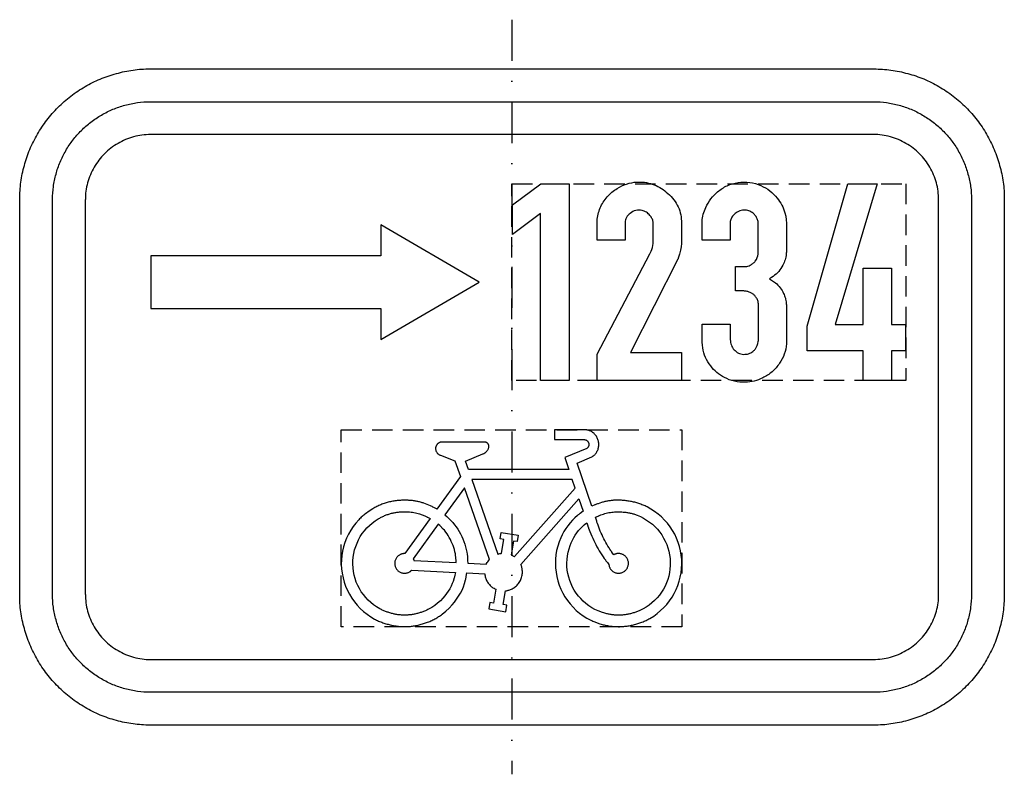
# Model space of a CAD drawing. Header units: millimetres. Extents: x -334 to 456, y -813 to 175.
# Tile 2 of 4: x -149 to 151, y -454 to -224. Entities that reach past the tile are written whole.
import ezdxf

# ---------------------------------------------------------------- set-up
doc = ezdxf.new("R2010")
doc.units = ezdxf.units.MM
doc.header["$LTSCALE"] = 5
doc.linetypes.add('ČERCHOVANÁX2', pattern=[2, 1, -0.5, 0, -0.5])
doc.linetypes.add('ČÁRKOVANÁX2', pattern=[1.5, 1, -0.5])
doc.layers.add('Značka', color=7, linetype='Continuous')

msp = doc.modelspace()

# ---------------------------------------------------------------- linework, layer by layer
at = {"layer": 'Značka', "color": 6, "linetype": 'ČERCHOVANÁX2', "lineweight": 25, "ltscale": 2.5}
msp.add_line((0.71, -223.97), (0.71, -453.97), dxfattribs=at)
at = {"layer": 'Značka', "color": 5}
for points in [[(-109.29, -438.97), (-109.44, -438.97), (-109.6, -438.97, -0.03218), (-114.76, -438.6, -0.035443), (-119.84, -437.55, -0.036267), (-124.75, -435.89, -0.034424), (-129.38, -433.56, -0.033723), (-133.69, -430.68, -0.034083), (-137.57, -427.25, -0.034209), (-141, -423.37, -0.034227), (-143.87, -419.06, -0.034042), (-146.19, -414.43, -0.033411), (-147.87, -409.52, -0.034123), (-148.94, -404.44, -0.036741), (-149.28, -399.28), (-149.29, -399.12), (-149.29, -398.97), (-149.29, -278.97), (-149.29, -278.81), (-149.28, -278.65, -0.032174), (-148.92, -273.49, -0.035442), (-147.87, -268.41, -0.036265), (-146.21, -263.5, -0.034417), (-143.87, -258.88, -0.033722), (-141, -254.57, -0.034088), (-137.57, -250.68, -0.034208), (-133.69, -247.25, -0.034233), (-129.38, -244.38, -0.034048), (-124.75, -242.06, -0.033416), (-119.84, -240.39, -0.034129), (-114.76, -239.31, -0.036747), (-109.6, -238.97), (-109.44, -238.97), (-109.29, -238.97), (110.71, -238.97), (110.87, -238.97), (111.03, -238.97, -0.032179), (116.19, -239.33, -0.035443), (121.27, -240.39, -0.03627), (126.18, -242.04, -0.034417), (130.81, -244.38, -0.033721), (135.12, -247.25, -0.03408), (139, -250.68, -0.034215), (142.43, -254.56, -0.034224), (145.3, -258.88, -0.034046), (147.62, -263.51, -0.033405), (149.3, -268.41, -0.034129), (150.37, -273.49, -0.036741), (150.71, -278.65), (150.71, -278.81), (150.71, -278.97), (150.71, -398.97), (150.71, -399.12), (150.71, -399.28, -0.032179), (150.35, -404.45, -0.035442), (149.3, -409.52, -0.03626), (147.64, -414.43, -0.034413), (145.3, -419.06, -0.033721), (142.43, -423.37, -0.034079), (139, -427.25, -0.03421), (135.12, -430.68, -0.034233), (130.81, -433.56, -0.034047), (126.17, -435.87, -0.033414), (121.27, -437.55, -0.034126), (116.19, -438.62, -0.036745), (111.03, -438.97), (110.87, -438.97), (110.71, -438.97), (-109.29, -438.97)], [(-109.29, -428.97), (-109.4, -428.97), (-109.52, -428.97, -0.03218), (-113.39, -428.7, -0.035443), (-117.2, -427.9, -0.036267), (-120.88, -426.66, -0.034426), (-124.35, -424.91, -0.033723), (-127.59, -422.75, -0.034082), (-130.5, -420.18, -0.034204), (-133.07, -417.27, -0.034223), (-135.23, -414.04, -0.034048), (-136.97, -410.56, -0.033416), (-138.22, -406.88, -0.034129), (-139.03, -403.07, -0.036741), (-139.28, -399.2), (-139.29, -399.09), (-139.29, -398.97), (-139.29, -278.97), (-139.29, -278.85), (-139.28, -278.73, -0.032179), (-139.01, -274.86, -0.03545), (-138.22, -271.05, -0.036265), (-136.98, -267.37, -0.034416), (-135.23, -263.9, -0.033726), (-133.07, -260.67, -0.034084), (-130.5, -257.75, -0.034206), (-127.59, -255.18, -0.034232), (-124.35, -253.03, -0.034049), (-120.88, -251.29, -0.033414), (-117.2, -250.03, -0.034126), (-113.39, -249.23, -0.036749), (-109.52, -248.97), (-109.4, -248.97), (-109.29, -248.97), (110.71, -248.97), (110.83, -248.97), (110.95, -248.97, -0.03218), (114.82, -249.24, -0.035444), (118.63, -250.03, -0.036268), (122.31, -251.28, -0.03441), (125.78, -253.03, -0.03371), (129.02, -255.18, -0.034082), (131.93, -257.75, -0.034212), (134.5, -260.67, -0.034232), (136.66, -263.9, -0.034029), (138.39, -267.37, -0.033416), (139.65, -271.05, -0.034113), (140.46, -274.86, -0.036749), (140.71, -278.73), (140.71, -278.85), (140.71, -278.97), (140.71, -398.97), (140.71, -399.09), (140.71, -399.2, -0.032179), (140.44, -403.08, -0.035457), (139.65, -406.88, -0.036267), (138.41, -410.57, -0.034424), (136.66, -414.04, -0.033731), (134.5, -417.27, -0.034079), (131.93, -420.18, -0.034202), (129.02, -422.76, -0.034214), (125.78, -424.91, -0.034038), (122.31, -426.65, -0.033412), (118.63, -427.9, -0.034125), (114.82, -428.71, -0.036744), (110.95, -428.97), (110.83, -428.97), (110.71, -428.97), (-109.29, -428.97)], [(-109.29, -418.97), (110.71, -418.97), (110.79, -418.97), (110.87, -418.97, 0.032178), (113.45, -418.79, 0.035444), (115.99, -418.26, 0.036267), (118.45, -417.43, 0.034422), (120.76, -416.26, 0.033731), (122.92, -414.82, 0.034071), (124.86, -413.11, 0.034205), (126.57, -411.17, 0.034223), (128.01, -409.01, 0.034048), (129.17, -406.7, 0.033416), (130.01, -404.24, 0.034152), (130.54, -401.71, 0.036741), (130.71, -399.12), (130.71, -399.05), (130.71, -398.97), (130.71, -278.97), (130.71, -278.89), (130.71, -278.81, 0.032179), (130.53, -276.23, 0.035441), (130.01, -273.69, 0.036259), (129.18, -271.24, 0.034427), (128.01, -268.92, 0.033732), (126.57, -266.77, 0.034077), (124.86, -264.83, 0.034187), (122.92, -263.11, 0.03423), (120.76, -261.67, 0.03405), (118.44, -260.51, 0.03342), (115.99, -259.68, 0.034122), (113.45, -259.14, 0.036743), (110.87, -258.97), (110.79, -258.97), (110.71, -258.97), (-109.29, -258.97), (-109.36, -258.97), (-109.44, -258.97, 0.032174), (-112.03, -259.15, 0.035443), (-114.56, -259.68, 0.036265), (-117.02, -260.51, 0.034414), (-119.33, -261.67, 0.033719), (-121.49, -263.11, 0.034082), (-123.43, -264.83, 0.034215), (-125.14, -266.77, 0.034226), (-126.58, -268.92, 0.03405), (-127.74, -271.24, 0.033405), (-128.58, -273.69, 0.034129), (-129.11, -276.23, 0.036741), (-129.28, -278.81), (-129.29, -278.89), (-129.29, -278.97), (-129.29, -398.97), (-129.29, -399.05), (-129.28, -399.12, 0.032179), (-129.1, -401.71, 0.035442), (-128.58, -404.24, 0.036259), (-127.75, -406.7, 0.034414), (-126.58, -409.01, 0.03372), (-125.14, -411.17, 0.034079), (-123.43, -413.11, 0.03421), (-121.49, -414.83, 0.034233), (-119.33, -416.26, 0.034047), (-117.02, -417.42, 0.033413), (-114.56, -418.26, 0.034126), (-112.02, -418.79, 0.036745), (-109.44, -418.97), (-109.36, -418.97), (-109.29, -418.97)], [(26.64, -333.96), (26.64, -325.93), (42.66, -295.38), (42.89, -294.97), (43.11, -294.54), (43.33, -293.97), (43.51, -293.38), (43.66, -292.8), (43.74, -292.22), (43.75, -291.99), (43.76, -291.76), (43.76, -286.14), (43.74, -285.88), (43.71, -285.61, 0.082022), (43.37, -284.56, 0.063955), (42.73, -283.62, 0.07767), (41.66, -282.67, 0.0904), (40.34, -282.13, 0.119809), (38.43, -282.12, 0.119985), (36.69, -282.99, 0.105445), (35.62, -284.25, 0.117476), (35.19, -285.79), (35.18, -286.01), (35.17, -286.22), (35.17, -291.21), (26.64, -291.21), (26.64, -285.79), (26.65, -285.51), (26.67, -285.24, -0.043396), (26.96, -283.26, -0.044621), (27.61, -281.35, -0.08392), (29.71, -277.98, -0.078541), (32.79, -275.43, -0.063908), (35.65, -274.06, -0.067318), (38.74, -273.47, -0.100457), (43.47, -274.08, -0.097013), (47.71, -276.5, -0.102905), (51.07, -280.49, -0.12667), (52.32, -285.35), (52.33, -285.63), (52.33, -285.9), (52.33, -291.81), (52.32, -292.02), (52.31, -292.23), (52.21, -293.23), (52.04, -294.22), (51.76, -295.46), (51.38, -296.66), (51.32, -296.82), (51.26, -296.99), (36.86, -325.4), (52.35, -325.4), (52.35, -333.96), (26.64, -333.96)], [(58.65, -316.79), (67.22, -316.79), (67.22, -321.51), (67.24, -321.75), (67.26, -321.99, 0.080674), (67.71, -323.54, 0.101198), (68.68, -324.84, 0.107965), (70.06, -325.72, 0.103878), (71.68, -325.96, 0.09569), (73.16, -325.65, 0.096983), (74.4, -324.82, 0.061053), (75.01, -324.1, 0.054168), (75.44, -323.26), (75.62, -322.69), (75.74, -322.09), (75.76, -321.98), (75.77, -321.86), (75.77, -310.67), (75.77, -310.5), (75.76, -310.34, 0.083282), (75.5, -309.32, 0.064297), (74.95, -308.41, 0.051434), (74.37, -307.77, 0.060617), (73.67, -307.28, 0.057818), (72.79, -306.92, 0.028563), (71.85, -306.71), (71.58, -306.67), (71.32, -306.62), (68.82, -306.62), (68.82, -299.19), (71.4, -299.19), (71.63, -299.19, 0.015846), (71.87, -299.19, 0.059837), (72.6, -299.07, 0.045219), (73.29, -298.79, 0.055594), (74.13, -298.28, 0.068568), (74.81, -297.58), (75.16, -297.05), (75.43, -296.47), (75.62, -295.97), (75.74, -295.44), (75.75, -295.31), (75.76, -295.17), (75.76, -286.42), (75.76, -286.18), (75.75, -285.94, 0.067334), (75.54, -284.93, 0.061935), (75.07, -284, 0.066993), (74.36, -283.13, 0.07113), (73.44, -282.49, 0.0816), (72.21, -282.07, 0.081642), (70.91, -282.06, 0.101152), (69.36, -282.59, 0.090894), (68.1, -283.67, 0.072218), (67.46, -284.64, 0.106465), (67.21, -285.72), (67.2, -285.88), (67.21, -286.05), (67.21, -291.12), (58.65, -291.12), (58.65, -285.87), (58.65, -285.66), (58.66, -285.46, -0.057621), (58.99, -283.27, -0.046031), (59.77, -281.18, -0.056914), (61.29, -278.59, -0.060269), (63.37, -276.44, -0.070656), (66.28, -274.57, -0.073429), (69.6, -273.6, -0.075933), (73.16, -273.55, -0.074313), (76.58, -274.55, -0.064195), (79.26, -276.13, -0.060409), (81.48, -278.32, -0.050634), (82.91, -280.45, -0.05646), (83.85, -282.8), (84.1, -283.87), (84.26, -284.95), (84.29, -285.29), (84.32, -285.63), (84.32, -294.84), (84.3, -295.14), (84.27, -295.44, -0.049557), (83.92, -297.15, -0.046728), (83.24, -298.76, -0.060331), (81.97, -300.68, -0.065411), (80.27, -302.21), (79.75, -302.57), (79.21, -302.91), (80.12, -303.52), (80.99, -304.17, -0.054719), (82.41, -305.66, -0.059788), (83.47, -307.42, -0.044637), (84, -308.83, -0.041898), (84.27, -310.3), (84.29, -310.57), (84.32, -310.84), (84.32, -322.19), (84.32, -322.5), (84.31, -322.81, -0.079423), (83.69, -325.88, -0.066598), (82.21, -328.69, -0.068502), (79.94, -331.29, -0.069562), (77.09, -333.16, -0.056315), (74.52, -334.12, -0.056427), (71.81, -334.49, -0.067283), (68.5, -334.17, -0.068352), (65.41, -333, -0.057374), (63.15, -331.49, -0.055528), (61.27, -329.51, -0.063146), (59.69, -326.89, -0.072884), (58.87, -323.97), (58.77, -323.14), (58.69, -322.3), (58.67, -322.14), (58.65, -321.98), (58.65, -316.79)], [(-20.92, -352.72), (-21.01, -352.74), (-21.1, -352.76), (-21.12, -352.77), (-21.14, -352.77), (-21.21, -352.79), (-21.28, -352.82), (-21.37, -352.85), (-21.46, -352.89), (-21.54, -352.94), (-21.63, -352.99), (-21.71, -353.04), (-21.78, -353.1), (-21.88, -353.17), (-21.97, -353.25), (-22.05, -353.33), (-22.13, -353.42), (-22.2, -353.52), (-22.27, -353.62), (-22.33, -353.72), (-22.38, -353.83), (-22.43, -353.93), (-22.48, -354.05), (-22.51, -354.16), (-22.54, -354.28), (-22.57, -354.39), (-22.58, -354.51), (-22.58, -354.63), (-22.58, -354.75), (-22.57, -354.91), (-22.54, -355.07), (-22.5, -355.23), (-22.45, -355.38), (-22.39, -355.53), (-22.31, -355.68), (-22.22, -355.82), (-22.12, -355.95), (-22.04, -356.06), (-21.96, -356.15), (-21.87, -356.25), (-21.77, -356.34), (-21.67, -356.42), (-21.56, -356.49), (-21.47, -356.55), (-21.38, -356.6), (-21.36, -356.61), (-21.33, -356.62), (-21.22, -356.67), (-21.1, -356.73), (-16.67, -358.41), (-15, -363.21), (-22.18, -373.15), (-22.23, -373.12), (-22.28, -373.09), (-22.47, -372.99), (-22.66, -372.89), (-22.9, -372.76), (-23.14, -372.63), (-23.38, -372.5), (-23.62, -372.38), (-23.87, -372.26), (-24.11, -372.14), (-25.11, -371.71), (-26.13, -371.34, 0.016373), (-27.17, -371.03, 0.015334), (-28.23, -370.78, 0.01569), (-29.31, -370.6, 0.017265), (-30.4, -370.48, 0.015823), (-31.49, -370.44, 0.011292), (-32.59, -370.45, 0.014081), (-33.95, -370.52, 0.019836), (-35.3, -370.69, 0.021516), (-36.64, -370.95, 0.01916), (-37.95, -371.33, 0.019075), (-39.23, -371.79, 0.021251), (-40.47, -372.36, 0.019744), (-41.67, -373.01), (-42.82, -373.75), (-43.93, -374.55, 0.019675), (-44.98, -375.41, 0.021206), (-45.96, -376.36), (-46.87, -377.38), (-47.7, -378.46), (-48.44, -379.6), (-49.1, -380.79), (-49.67, -382.03), (-50.18, -383.3), (-50.6, -384.59), (-50.93, -385.92), (-51.14, -387.26), (-51.27, -388.62), (-51.29, -389.99), (-51.2, -391.34), (-51.02, -392.7), (-50.77, -394.04), (-50.43, -395.36), (-49.99, -396.65), (-49.45, -397.9), (-48.83, -399.11), (-48.11, -400.27), (-47.31, -401.38), (-46.43, -402.42), (-45.51, -403.42), (-44.51, -404.35), (-43.45, -405.2), (-42.32, -405.97), (-41.14, -406.66, 0.020854), (-39.92, -407.25, 0.019554), (-38.65, -407.75, 0.015027), (-37.35, -408.16, 0.015032), (-36.03, -408.51, 0.019536), (-34.69, -408.76, 0.020837), (-33.33, -408.91, 0.019007), (-31.97, -408.95, 0.01901), (-30.6, -408.9, 0.020875), (-29.25, -408.74, 0.019606), (-27.91, -408.49, 0.015114), (-26.6, -408.14, 0.015117), (-25.3, -407.72, 0.019592), (-24.04, -407.21, 0.020833), (-22.82, -406.61, 0.0189), (-21.64, -405.91, 0.018871), (-20.52, -405.14), (-19.46, -404.28), (-18.47, -403.34), (-17.54, -402.34), (-16.83, -401.51), (-16.16, -400.63), (-15.55, -399.72), (-15.01, -398.77), (-14.52, -397.8), (-14.1, -396.8), (-13.75, -395.77), (-13.46, -394.73), (-13.39, -394.46), (-13.33, -394.2), (-13.28, -393.98), (-13.23, -393.77), (-13.22, -393.72), (-13.21, -393.66), (-13.01, -392.59), (-7.59, -392.87), (-7.55, -393.17), (-7.5, -393.46), (-7.49, -393.52), (-7.48, -393.58), (-7.42, -393.82), (-7.36, -394.05), (-7.26, -394.33), (-7.15, -394.61), (-7.02, -394.89), (-6.87, -395.16), (-6.71, -395.41), (-6.54, -395.66), (-6.36, -395.91), (-6.17, -396.15), (-5.97, -396.37), (-5.75, -396.58), (-5.52, -396.78), (-5.28, -396.96), (-5.08, -397.1), (-4.87, -397.22), (-4.82, -397.25), (-4.77, -397.28), (-4.5, -397.42), (-4.23, -397.56), (-4.91, -401.78), (-6.02, -401.6), (-6.34, -403.57), (-1.16, -404.41), (-0.84, -402.43), (-1.95, -402.25), (-1.27, -398.03), (-1, -398), (-0.74, -397.95), (-0.68, -397.94), (-0.63, -397.93), (-0.42, -397.88), (-0.21, -397.83), (0.05, -397.74), (0.3, -397.65), (0.55, -397.54), (0.79, -397.42), (1.03, -397.28), (1.26, -397.14), (1.54, -396.95), (1.81, -396.74), (2.07, -396.52), (2.31, -396.28), (2.54, -396.02), (2.74, -395.76), (2.93, -395.48), (3.11, -395.19), (3.27, -394.89), (3.42, -394.58), (3.54, -394.27), (3.65, -393.94), (3.74, -393.62), (3.8, -393.28), (3.84, -392.95), (3.87, -392.61), (3.88, -392.33), (3.88, -392.06), (3.86, -391.79), (3.83, -391.52), (3.79, -391.25), (3.73, -390.99), (3.67, -390.78), (3.61, -390.57), (3.59, -390.52), (3.57, -390.47), (3.47, -390.22), (3.37, -389.97), (21.07, -369.98), (22.36, -373.79), (21.5, -374.43), (21.46, -374.46), (21.42, -374.49), (21.25, -374.62), (21.08, -374.76), (20.87, -374.92), (20.66, -375.09), (19.86, -375.8), (19.11, -376.55), (18.4, -377.35), (17.73, -378.19), (17.11, -379.07), (16.55, -379.99), (16.05, -380.94), (15.6, -381.91), (15.08, -383.15), (14.66, -384.42), (14.32, -385.72), (14.09, -387.04), (13.95, -388.38), (13.92, -389.72), (13.99, -391.05), (14.14, -392.39), (14.36, -393.71), (14.67, -395.01), (15.08, -396.29), (15.58, -397.53), (16.17, -398.74), (16.85, -399.9), (17.61, -401), (18.44, -402.05), (19.33, -403.05), (20.28, -403.99), (21.3, -404.86), (22.39, -405.65), (23.52, -406.37), (24.71, -406.99, 0.01919), (25.93, -407.53), (27.2, -407.98, 0.014737), (28.48, -408.36, 0.019203), (29.79, -408.66, 0.020505), (31.11, -408.86, 0.018694), (32.45, -408.95, 0.018692), (33.79, -408.96, 0.020494), (35.13, -408.86, 0.019213), (36.45, -408.67, 0.014776), (37.76, -408.38, 0.01479), (39.06, -408.03, 0.019189), (40.32, -407.59, 0.02047), (41.55, -407.06, 0.018687), (42.74, -406.44), (43.88, -405.73), (44.96, -404.94), (45.99, -404.08), (46.95, -403.14), (47.86, -402.16), (48.7, -401.12), (49.47, -400.02), (50.14, -398.86), (50.74, -397.66), (51.24, -396.42), (51.65, -395.14), (51.98, -393.84), (52.23, -392.53), (52.4, -391.2), (52.47, -389.86), (52.43, -388.52), (52.3, -387.18), (52.07, -385.86), (51.75, -384.56), (51.33, -383.29), (50.85, -382.04), (50.29, -380.82), (49.64, -379.65), (48.9, -378.53), (48.09, -377.46), (47.2, -376.46), (46.23, -375.53), (45.21, -374.67), (44.14, -373.86), (43.02, -373.13), (41.85, -372.48, 0.018557), (40.63, -371.92, 0.018501), (39.38, -371.45, 0.020301), (38.09, -371.07, 0.018791), (36.78, -370.79, 0.013959), (35.45, -370.59, 0.011329), (34.38, -370.48, 0.015375), (33.31, -370.42, 0.016774), (32.23, -370.43, 0.015549), (31.15, -370.51, 0.015995), (30.09, -370.65, 0.018395), (29.05, -370.86, 0.017076), (28.02, -371.14), (27, -371.48), (26.75, -371.57), (26.5, -371.66), (26.3, -371.74), (26.1, -371.82), (26.05, -371.84), (26, -371.86), (25.02, -372.28), (20.53, -359.1), (25.06, -357.25), (25.24, -357.12), (25.42, -356.99), (25.45, -356.97), (25.49, -356.94), (25.63, -356.83), (25.76, -356.71), (25.91, -356.56), (26.06, -356.39), (26.21, -356.22), (26.34, -356.04), (26.46, -355.86), (26.57, -355.67), (26.71, -355.42), (26.82, -355.17), (26.92, -354.92), (27.01, -354.65), (27.07, -354.38), (27.12, -354.11), (27.15, -353.84), (27.16, -353.56), (27.17, -353.28), (27.15, -353.01), (27.12, -352.73), (27.07, -352.46), (27, -352.19), (26.91, -351.93), (26.81, -351.67), (26.69, -351.42), (26.56, -351.18), (26.42, -350.94), (26.26, -350.72), (26.09, -350.5), (25.9, -350.3), (25.7, -350.11), (25.49, -349.93), (25.27, -349.76), (25.09, -349.63), (24.9, -349.52), (24.7, -349.41), (24.5, -349.31), (24.3, -349.23), (24.09, -349.15), (23.88, -349.09), (23.67, -349.04), (23.61, -349.03), (23.56, -349.02), (23.51, -349.01), (23.47, -349.01), (23.46, -349), (23.45, -349), (23.23, -348.97), (13.71, -348.97), (13.71, -351.97), (22.81, -351.97), (22.88, -351.98), (22.95, -351.99), (22.97, -351.99), (22.98, -351.99), (23.04, -352), (23.09, -352.02), (23.16, -352.04), (23.23, -352.07), (23.29, -352.1), (23.36, -352.13), (23.42, -352.16), (23.48, -352.2), (23.55, -352.25), (23.62, -352.31), (23.69, -352.37), (23.75, -352.43), (23.81, -352.5), (23.86, -352.57), (23.91, -352.65), (23.96, -352.72), (24, -352.8), (24.04, -352.89), (24.07, -352.97), (24.09, -353.05), (24.11, -353.14), (24.13, -353.23), (24.14, -353.32), (24.14, -353.41), (24.14, -353.5), (24.13, -353.59), (24.12, -353.68), (24.1, -353.76), (24.08, -353.85), (24.05, -353.94), (24.02, -354.02), (23.98, -354.1), (23.95, -354.16), (23.91, -354.23), (23.87, -354.29), (23.83, -354.34), (23.78, -354.4), (23.74, -354.45), (23.69, -354.49), (23.65, -354.53), (23.64, -354.54), (23.63, -354.55), (23.57, -354.59), (23.52, -354.64), (16.78, -357.39), (18.03, -361.08), (-12.57, -361.08), (-13.45, -358.54), (-8.16, -356.34), (-8.03, -356.29), (-7.91, -356.23), (-7.89, -356.22), (-7.86, -356.2), (-7.77, -356.15), (-7.67, -356.09), (-7.56, -356.02), (-7.45, -355.94), (-7.35, -355.85), (-7.24, -355.76), (-7.15, -355.67), (-7.05, -355.57), (-6.93, -355.44), (-6.82, -355.31), (-6.72, -355.17), (-6.63, -355.02), (-6.55, -354.87), (-6.48, -354.72), (-6.42, -354.56), (-6.38, -354.39), (-6.36, -354.3), (-6.34, -354.21), (-6.33, -354.12), (-6.33, -354.02), (-6.33, -353.93), (-6.33, -353.84), (-6.35, -353.75), (-6.37, -353.66), (-6.4, -353.57), (-6.43, -353.48), (-6.47, -353.4), (-6.52, -353.32), (-6.57, -353.24), (-6.63, -353.17), (-6.69, -353.1), (-6.76, -353.03), (-6.82, -352.99), (-6.87, -352.94), (-6.94, -352.9), (-7, -352.86), (-7.07, -352.83), (-7.14, -352.8), (-7.21, -352.77), (-7.28, -352.75), (-7.29, -352.75), (-7.31, -352.74), (-7.33, -352.74), (-7.35, -352.74), (-7.37, -352.73), (-7.39, -352.73), (-7.4, -352.72), (-7.42, -352.72), (-20.92, -352.72)], [(-31.97, -386.7), (-32.14, -386.7), (-32.3, -386.71), (-32.34, -386.71), (-32.37, -386.72), (-32.51, -386.73), (-32.64, -386.76), (-32.81, -386.8), (-32.97, -386.84), (-33.13, -386.9), (-33.29, -386.97), (-33.44, -387.05), (-33.59, -387.14), (-33.77, -387.25), (-33.94, -387.38), (-34.1, -387.52), (-34.24, -387.67), (-34.38, -387.84), (-34.51, -388.01), (-34.62, -388.19), (-34.72, -388.38), (-34.8, -388.57), (-34.88, -388.77), (-34.94, -388.98), (-34.98, -389.19), (-35.01, -389.4), (-35.02, -389.61), (-35.02, -389.82), (-35, -390.04), (-34.97, -390.25), (-34.93, -390.45), (-34.87, -390.66), (-34.79, -390.86), (-34.7, -391.05), (-34.6, -391.24), (-34.48, -391.41), (-34.35, -391.58), (-34.21, -391.75), (-34.06, -391.9), (-33.9, -392.04), (-33.73, -392.16), (-33.55, -392.28), (-33.36, -392.38), (-33.17, -392.47), (-32.97, -392.54), (-32.76, -392.6), (-32.56, -392.65), (-32.35, -392.68), (-32.13, -392.69, 0.018901), (-31.92, -392.7, 0.020695), (-31.71, -392.68, 0.019173), (-31.5, -392.65), (-31.29, -392.6), (-31.12, -392.56), (-30.96, -392.5), (-30.8, -392.44), (-30.65, -392.37), (-30.5, -392.29), (-30.35, -392.2), (-30.24, -392.12), (-30.14, -392.03), (-30.11, -392.01), (-30.09, -391.99), (-29.96, -391.87), (-29.84, -391.75), (-16.52, -392.42), (-16.71, -393.28), (-16.93, -394.14), (-16.97, -394.31), (-17.02, -394.48), (-17.25, -395.15), (-17.5, -395.8), (-17.86, -396.61), (-18.27, -397.39), (-18.73, -398.15), (-19.23, -398.88), (-19.78, -399.58), (-20.36, -400.25), (-21.12, -401.05), (-21.94, -401.8), (-22.81, -402.49), (-23.73, -403.1), (-24.69, -403.65, -0.02109), (-25.69, -404.12, -0.019573), (-26.73, -404.51, -0.014328), (-27.78, -404.84, -0.014306), (-28.86, -405.11, -0.019512), (-29.95, -405.31, -0.021043), (-31.05, -405.42, -0.018967), (-32.15, -405.45, -0.018867), (-33.26, -405.4, -0.02075), (-34.36, -405.27, -0.019418), (-35.44, -405.05, -0.014791), (-36.51, -404.76, -0.014772), (-37.56, -404.42, -0.019363), (-38.59, -404.01, -0.020699), (-39.58, -403.52), (-40.53, -402.95), (-41.44, -402.33), (-42.3, -401.63), (-43.1, -400.87), (-43.85, -400.06), (-44.56, -399.21), (-45.21, -398.31), (-45.79, -397.37), (-46.29, -396.38), (-46.73, -395.37), (-47.09, -394.32), (-47.36, -393.25), (-47.56, -392.16), (-47.71, -391.06), (-47.78, -389.96), (-47.77, -388.86), (-47.67, -387.75), (-47.5, -386.66), (-47.24, -385.58), (-46.91, -384.53), (-46.5, -383.5), (-46.04, -382.49), (-45.51, -381.52), (-44.91, -380.59), (-44.24, -379.71), (-43.51, -378.88), (-42.72, -378.1), (-41.88, -377.39), (-40.99, -376.74), (-40.06, -376.13, -0.019441), (-39.1, -375.59, -0.020666), (-38.1, -375.13, -0.018724), (-37.06, -374.74, -0.018704), (-36, -374.42, -0.020484), (-34.92, -374.19, -0.018959), (-33.82, -374.03, -0.014089), (-32.72, -373.95, -0.011428), (-31.83, -373.92, -0.015523), (-30.94, -373.95, -0.016928), (-30.05, -374.02, -0.015715), (-29.17, -374.15, -0.016148), (-28.31, -374.33, -0.018545), (-27.46, -374.57), (-26.63, -374.87), (-25.82, -375.21), (-25.62, -375.3), (-25.42, -375.39), (-25.26, -375.47), (-25.1, -375.55), (-25.06, -375.57), (-25.02, -375.59), (-24.24, -376), (-31.97, -386.7)], [(30.21, -390), (30.24, -390.17), (30.27, -390.34), (30.27, -390.37), (30.28, -390.4), (30.32, -390.54), (30.36, -390.67), (30.42, -390.83), (30.49, -390.98), (30.56, -391.13), (30.65, -391.28), (30.75, -391.42), (30.85, -391.56), (30.99, -391.72), (31.14, -391.87), (31.3, -392.01), (31.47, -392.14), (31.65, -392.26), (31.84, -392.36), (32.03, -392.44), (32.23, -392.52), (32.43, -392.58), (32.64, -392.63), (32.85, -392.66), (33.07, -392.68, 0.01906), (33.28, -392.68, 0.020929), (33.49, -392.67), (33.7, -392.63), (33.91, -392.59), (34.12, -392.53), (34.32, -392.46), (34.51, -392.38), (34.7, -392.27), (34.88, -392.16), (35.05, -392.03), (35.21, -391.89), (35.36, -391.74), (35.51, -391.59), (35.64, -391.42), (35.76, -391.24), (35.86, -391.05), (35.95, -390.86), (36.03, -390.66), (36.09, -390.46), (36.13, -390.25), (36.17, -390.04), (36.19, -389.83), (36.19, -389.62), (36.18, -389.4), (36.16, -389.19), (36.11, -388.98), (36.05, -388.78), (35.98, -388.58), (35.9, -388.38), (35.8, -388.19), (35.69, -388.01), (35.57, -387.84), (35.43, -387.67), (35.28, -387.52), (35.12, -387.38), (34.95, -387.25), (34.77, -387.13), (34.59, -387.02), (34.4, -386.93), (34.2, -386.85), (34, -386.78), (33.79, -386.74), (33.58, -386.7), (33.37, -386.68), (33.2, -386.68, 0.015568), (33.03, -386.68, 0.017181), (32.85, -386.69), (32.68, -386.71), (32.52, -386.75), (32.35, -386.79), (32.22, -386.83), (32.1, -386.88), (32.07, -386.9), (32.04, -386.91), (31.88, -386.98), (31.73, -387.06), (31.36, -386.54), (30.99, -386.02), (30.92, -385.91), (30.84, -385.8), (30.56, -385.38), (30.28, -384.95), (29.95, -384.4), (29.62, -383.85), (29.3, -383.3), (29, -382.73), (28.7, -382.16), (28.42, -381.59), (28.14, -381.01), (27.87, -380.43), (27.61, -379.85), (27.37, -379.25), (27.14, -378.66), (26.92, -378.06), (26.75, -377.57), (26.59, -377.09), (26.56, -376.96), (26.52, -376.84), (26.33, -376.23), (26.15, -375.61), (26.95, -375.26), (26.99, -375.24), (27.03, -375.22), (27.19, -375.15), (27.35, -375.09), (27.55, -375), (27.75, -374.92), (28.57, -374.63, -0.016066), (29.4, -374.4, -0.015984), (30.25, -374.21, -0.014993), (31.11, -374.07, -0.015322), (31.98, -373.98, -0.016853), (32.85, -373.94, -0.015446), (33.73, -373.95, -0.011004), (34.6, -374.02, -0.013743), (35.68, -374.14, -0.019363), (36.75, -374.33, -0.021011), (37.81, -374.61, -0.01873), (38.84, -374.96), (39.84, -375.39), (40.81, -375.89), (41.74, -376.46), (42.63, -377.09), (43.48, -377.77), (44.29, -378.5), (45.04, -379.29), (45.73, -380.13), (46.36, -381.02), (46.92, -381.95), (47.41, -382.93), (47.84, -383.93), (48.21, -384.95), (48.51, -386), (48.74, -387.07), (48.88, -388.15), (48.95, -389.23), (48.94, -390.32), (48.85, -391.41), (48.68, -392.49), (48.46, -393.55), (48.17, -394.6), (47.8, -395.63), (47.36, -396.62), (46.85, -397.58), (46.26, -398.5), (45.61, -399.38), (44.91, -400.21), (44.16, -401), (43.36, -401.74), (42.51, -402.42), (41.6, -403.03), (40.66, -403.58), (39.68, -404.06, -0.019103), (38.67, -404.46, -0.014682), (37.64, -404.79, -0.014679), (36.58, -405.08, -0.019073), (35.51, -405.28, -0.020357), (34.43, -405.42, -0.018569), (33.34, -405.46, -0.018573), (32.25, -405.44, -0.02036), (31.17, -405.33, -0.019072), (30.1, -405.14, -0.014656), (29.04, -404.88), (28, -404.56, -0.019065), (26.98, -404.18), (25.99, -403.72), (25.04, -403.19), (24.12, -402.6), (23.26, -401.93), (22.44, -401.21), (21.68, -400.43), (20.96, -399.62), (20.29, -398.75), (19.69, -397.85), (19.16, -396.89), (18.7, -395.91), (18.31, -394.89), (18, -393.85), (17.76, -392.78), (17.57, -391.71), (17.46, -390.63), (17.43, -389.54), (17.48, -388.45), (17.6, -387.37), (17.8, -386.3), (18.09, -385.25), (18.43, -384.21), (18.75, -383.4), (19.11, -382.6), (19.52, -381.82), (19.97, -381.07), (20.46, -380.36), (21, -379.68), (21.58, -379.03), (22.2, -378.42), (22.36, -378.27), (22.52, -378.13), (22.65, -378.01), (22.78, -377.9), (22.82, -377.87), (22.85, -377.84), (23.51, -377.28), (23.73, -377.97), (23.96, -378.65), (24.01, -378.79), (24.06, -378.93), (24.25, -379.47), (24.45, -380.01), (24.72, -380.69), (25, -381.35), (25.3, -382.01), (25.6, -382.67), (25.93, -383.32), (26.26, -383.96), (26.6, -384.6), (26.95, -385.23), (27.31, -385.86), (27.69, -386.47), (28.08, -387.08), (28.48, -387.68), (28.81, -388.16), (29.16, -388.62), (29.24, -388.74), (29.33, -388.86), (29.77, -389.43), (30.21, -390)]]:
    msp.add_lwpolyline(points, format="xyb", dxfattribs=at)
at = {"layer": 'Značka', "color": 6, "linetype": 'ČÁRKOVANÁX2', "ltscale": 1.25}
for points in [[(0.71, -333.97), (0.71, -273.97), (120.71, -273.97), (120.71, -333.97), (0.71, -333.97)], [(-51.29, -408.97), (-51.29, -348.97), (52.47, -348.97), (52.47, -408.97), (-51.29, -408.97)]]:
    msp.add_lwpolyline(points, dxfattribs=at)
at = {"layer": 'Značka', "color": 5}
for points in [[(9.43, -333.97), (9.43, -283.07), (0.84, -289.49), (0.84, -280.44), (9.46, -273.97), (18.09, -273.97), (18.09, -333.97), (9.43, -333.97)], [(107.74, -333.97), (107.74, -324.9), (90.62, -324.9), (90.62, -317.36), (103.03, -273.96), (111.98, -273.96), (99.21, -316.83), (107.74, -316.83), (107.74, -299.71), (116.34, -299.71), (116.34, -316.83), (120.59, -316.83), (120.59, -324.9), (116.34, -324.9), (116.34, -333.97), (107.74, -333.97)], [(-39.29, -311.97), (-39.29, -321.47), (-9.29, -303.97), (-39.29, -286.47), (-39.29, -295.97), (-109.29, -295.97), (-109.29, -311.97), (-39.29, -311.97)], [(1.17, -382.86), (0.49, -387.08), (0.54, -387.1), (0.59, -387.13), (0.79, -387.22), (0.98, -387.33), (1.17, -387.44), (1.35, -387.56), (1.4, -387.59), (1.44, -387.62), (19.95, -366.72), (19.05, -364.08), (-11.52, -364.08), (-3.59, -386.84), (-3.53, -386.82), (-3.48, -386.8), (-3.26, -386.74), (-3.04, -386.69), (-2.81, -386.65), (-2.58, -386.62), (-2.53, -386.61), (-2.47, -386.6), (-1.79, -382.39), (-2.9, -382.21), (-2.58, -380.23), (2.6, -381.07), (2.28, -383.04), (1.17, -382.86)], [(-13.8, -366.66), (-19.73, -374.88), (-19.1, -375.43), (-19.07, -375.46), (-19.04, -375.49), (-18.91, -375.6), (-18.79, -375.72), (-18.64, -375.86), (-18.49, -376.01), (-17.9, -376.6), (-17.34, -377.23), (-16.81, -377.88), (-16.31, -378.55), (-15.83, -379.25), (-15.4, -379.97), (-14.99, -380.71), (-14.62, -381.47), (-14.27, -382.24), (-13.95, -383.02), (-13.66, -383.81), (-13.42, -384.62), (-13.22, -385.43), (-13.06, -386.26), (-12.96, -386.92), (-12.89, -387.59), (-12.87, -387.76), (-12.86, -387.92), (-12.81, -388.76), (-12.78, -389.6), (-7.08, -389.89), (-7.04, -389.81), (-7.01, -389.74), (-6.85, -389.45), (-6.68, -389.17), (-6.49, -388.9), (-6.29, -388.64), (-6.23, -388.58), (-6.18, -388.52), (-13.8, -366.66)], [(-29.39, -388.25), (-29.38, -388.28), (-29.36, -388.3), (-29.31, -388.41), (-29.26, -388.51), (-29.22, -388.62), (-29.18, -388.73), (-29.17, -388.76), (-29.16, -388.78), (-16.28, -389.43), (-16.31, -388.76), (-16.36, -388.1), (-16.37, -387.97), (-16.39, -387.83), (-16.45, -387.31), (-16.54, -386.78), (-16.67, -386.13), (-16.84, -385.48), (-17.03, -384.84), (-17.25, -384.21), (-17.5, -383.59), (-17.78, -382.98), (-18.07, -382.38), (-18.38, -381.79), (-18.72, -381.21), (-19.09, -380.65), (-19.48, -380.12), (-19.9, -379.6), (-20.25, -379.2), (-20.62, -378.82), (-20.71, -378.72), (-20.81, -378.63), (-21.29, -378.17), (-21.78, -377.72), (-29.39, -388.25)]]:
    msp.add_lwpolyline(points, dxfattribs=at)

doc.saveas('drawing.dxf')
